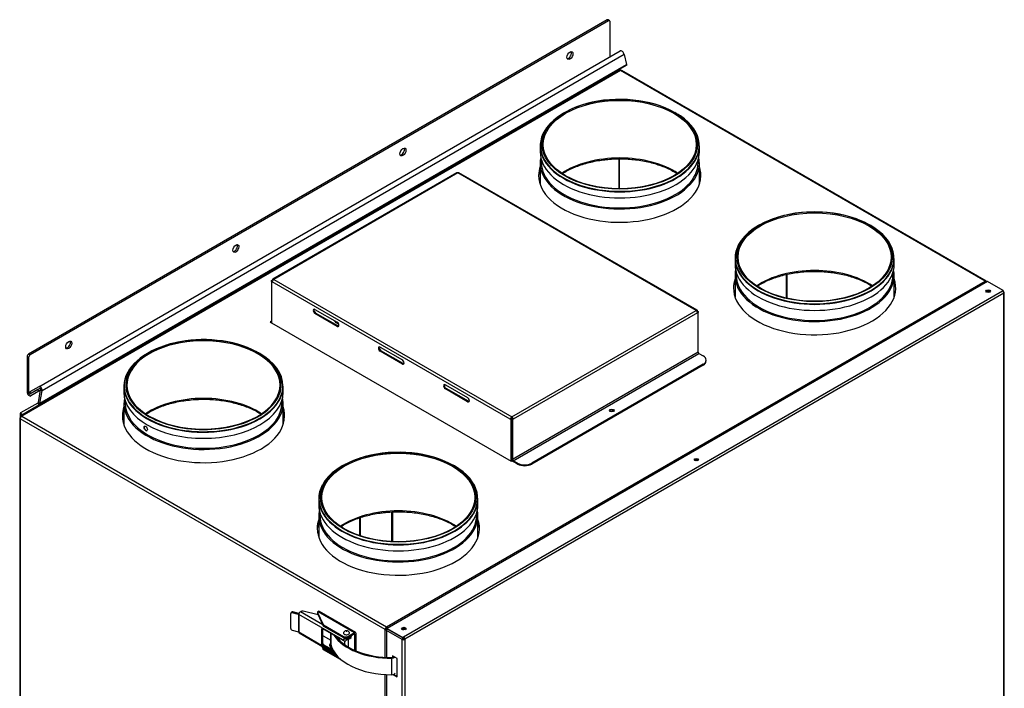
# Model space of a CAD drawing. Header units: millimetres. Extents: x 242 to 3657, y 247 to 3375.
# Tile 5 of 6: x 2686 to 3657, y 715 to 1374. Entities that reach past the tile are written whole.
import ezdxf

# ---------------------------------------------------------------- set-up
doc = ezdxf.new("R2010")
doc.units = ezdxf.units.MM
for name, color, linetype in [('BLASZKA_DO_DRZWI', 7, 'Continuous'), ('BURTA', 7, 'Continuous'), ('Domyślne', 7, 'Continuous'), ('DRZWI_WEWN_V_H', 7, 'Continuous'), ('DRZWI_ZEW_V', 7, 'Continuous'), ('KOLNIERZ_160_PK', 7, 'Continuous'), ('MOC_REKU_SCIANA_', 7, 'Continuous'), ('MOC_REKU_TYŁ_NOW', 7, 'Continuous'), ('OBUDOWA_V', 7, 'Continuous'), ('POKRYWKA_STEROWA', 7, 'Continuous'), ('POLKA_STEROWANIA', 7, 'Continuous'), ('PRZEGRODA_BYPASS', 7, 'Continuous'), ('PRZEGRODA_TYLNA', 7, 'Continuous'), ('SUFIT_CF_PK', 7, 'Continuous'), ('XY-2500_2', 7, 'Continuous'), ('ŁĄCZKA_RASTER_5M', 7, 'Continuous')]:
    doc.layers.add(name, color=color, linetype=linetype)

# ---------------------------------------------------------------- blocks, each defined once
blk = doc.blocks.new('SE5')
at = {"layer": 'BLASZKA_DO_DRZWI', "color": 7, "linetype": 'Continuous'}
for centre, start_param, end_param in [((3353.01, 938.44), 3.870367, 5.373091), ((3353.01, 939.01), 3.755203, 5.179618)]:
    blk.add_ellipse(centre, major_axis=(-3, 0), ratio=0.57735, start_param=start_param, end_param=end_param, dxfattribs=at)
at = {"layer": 'BURTA', "color": 7, "linetype": 'Continuous'}
for p, q in [((2953.24, 773.79), (2953.24, 788.49)), ((2954.07, 789.85), (2953.43, 789.07)), ((2955.23, 790.13), (2954.6, 789.35)), ((2960.89, 787.66), (2954.6, 789.35)), ((2961.3, 788.5), (2955.23, 790.13)), ((2960.89, 787.66), (2960.89, 770.51)), ((2961.13, 787.55), (2961.1, 787.57)), ((2961.1, 787.57), (2961.1, 770.42)), ((3004.44, 762.56), (2961.13, 787.57)), ((2961.13, 787.57), (2961.13, 787.55)), ((2962.71, 790.3), (2963.23, 790.61)), ((2984.8, 777.55), (2962.71, 790.3)), ((2980.23, 787.4), (2965.4, 790.86)), ((2979.69, 789.91), (2979.69, 788.68)), ((2979.74, 789.68), (2985.31, 777.68)), ((2979.74, 789.68), (2979.74, 788.46)), ((2979.74, 788.46), (2985.31, 776.45)), ((2980.12, 790.52), (2980.12, 790.52)), ((2980.12, 790.52), (3016.04, 769.78)), ((3017.16, 769.89), (2981.24, 790.63)), ((2985.31, 776.45), (2985.31, 777.68)), ((2985.7, 777.29), (3005.25, 766)), ((2985.7, 777.29), (2985.7, 776.06)), ((2954.6, 772.2), (2960.89, 770.51)), ((2961.1, 770.42), (2961.13, 770.41)), ((2961.13, 770.41), (2961.13, 770.4)), ((2961.13, 770.4), (2996.53, 749.96)), ((2961.59, 769.37), (2997.5, 748.64)), ((2983.93, 773.33), (2984.64, 773.74)), ((2983.93, 758.3), (2983.93, 773.33)), ((2984.64, 773.74), (3004.44, 762.3)), ((2984.99, 758.92), (2984.99, 773.53)), ((2985.7, 776.06), (3005.25, 764.77)), ((2992.77, 769.04), (2992.77, 758.18)), ((2992.81, 757.91), (2992.81, 769.02)), ((3009.49, 766), (3016.04, 769.78)), ((3009.49, 764.77), (3016.04, 768.56)), ((3016.04, 768.56), (3016.56, 768.26)), ((3016.56, 752.19), (3016.56, 768.26)), ((3017.63, 751.74), (3017.63, 768.87)), ((2983.93, 758.3), (2984.99, 758.92)), ((2984.64, 757.08), (2985.7, 757.69)), ((2984.99, 766.69), (2985.29, 766.62)), ((2985.29, 766.62), (2992.77, 762.3)), ((2995.07, 752.28), (2985.7, 757.69)), ((2991.52, 757.61), (2991.52, 757.16)), ((2999.27, 764.42), (2999.27, 765.29)), ((3004.44, 762.56), (3004.44, 762.3)), ((3005.25, 764.77), (3005.25, 766)), ((3006.22, 761.71), (3006.22, 758.05)), ((3007.71, 761.64), (3007.71, 761.9)), ((3008.56, 763.83), (3007.78, 764.28)), ((3009.49, 766), (3009.49, 764.77)), ((3010.09, 764.39), (3011.64, 765.28)), ((3010.09, 764.39), (3010.09, 763.16)), ((3010.09, 763.16), (3011.64, 764.05)), ((3010.22, 755.43), (3010.22, 763.23)), ((3011.64, 765.28), (3011.64, 764.05)), ((3013.1, 766.09), (3013.1, 766.86)), ((2983.73, 756.59), (2985.31, 753.18)), ((2985.31, 754.41), (2984.5, 756.15)), ((2996.24, 750.38), (2984.64, 757.08)), ((2985.31, 753.18), (2985.31, 754.41)), ((3000.09, 745.71), (2985.7, 754.02)), ((2985.7, 754.02), (2985.7, 752.79)), ((3004.11, 742.16), (2985.7, 752.79)), ((3053.05, 728.18), (3053.05, 744.51))]:
    blk.add_line(p, q, dxfattribs=at)
for centre, major_axis, ratio, start_param, end_param in [((2954.6, 788.12), (1.17, -0.94), 0.739997, 2.109503, 3.680299), ((2955.23, 788.91), (1.17, -0.94), 0.739997, 2.109503, 3.141593), ((2960.58, 787.27), (0.737, 0), 0.57735, 0.785398, 1.134464), ((2962.71, 788.48), (-1.12, -1.94), 0.57735, 3.926991, 5.497787), ((2964.65, 789.79), (2, 0), 0.57735, 1.186824, 2.356194), ((2981.19, 789.91), (1.5, 0), 0.57735, 2.357945, 3.403392), ((2981.19, 788.68), (1.5, 0), 0.57735, 3.141593, 3.403392), ((2980.12, 788.69), (-1.12, -1.94), 0.57735, 3.141593, 3.925817), ((2986.76, 777.9), (-1.5, 0), 0.57735, 0.261799, 0.785398), ((2954.6, 773.43), (-1.17, 0.94), 0.739997, 0.538706, 2.109503), ((2960.58, 770.12), (0.737, 0), 0.57735, 0.785398, 1.134464), ((2962.71, 771.31), (1.12, 1.94), 0.57735, 2.356194, 3.141593), ((2984.64, 772.92), (0.5, -0.866), 0.57735, 2.356194, 3.926991), ((2986.76, 776.68), (-1.5, 0), 0.57735, 0.261799, 0.785398), ((3052.37, 779.27), (60.2, 0), 0.57735, 3.495028, 4.723533), ((3008.22, 769.35), (3, 0), 0.57735, 2.884663, 6.283185), ((3008.22, 769.35), (3, 0), 0.57735, 0, 0.259838), ((3016.04, 767.95), (-1.12, -1.94), 0.57735, 2.356194, 3.926991), ((3016.04, 767.95), (-0.368, -0.638), 0.57735, 2.356194, 3.926991), ((2984.64, 757.89), (0.5, -0.866), 0.57735, 3.926991, 5.497787), ((2985.7, 758.51), (0.5, -0.866), 0.57735, 3.926991, 5.497787), ((2996.02, 757.61), (4.5, 0), 0.57735, 2.377806, 4.143407), ((2996.02, 757.69), (4.4, 0), 0.57735, 2.401842, 4.110478), ((2996.02, 758.18), (3.25, 0), 0.57735, 3.141593, 3.286727), ((3052.37, 762.94), (60.2, 0), 0.57735, 3.286727, 4.723533), ((3052.37, 779.27), (-59, 0), 0.57735, 0.399914, 1.581941), ((3007.27, 763.94), (4, 0), 0.57735, 3.926991, 4.822656), ((3007.37, 767.22), (-3, 0), 0.57735, 0.785398, 2.356194), ((3007.37, 766), (3, 0), 0.57735, 3.926991, 5.497787), ((3007.27, 766.02), (4, 0), 0.57735, 5.041242, 5.497787), ((3007.27, 764.79), (4, 0), 0.57735, 5.041242, 5.497787), ((3008.1, 767.32), (-5, 0), 0.57735, 2.356194, 2.96558), ((3008.1, 766.09), (-5, 0), 0.57735, 2.356194, 3.141593), ((2986.76, 754.63), (-1.5, 0), 0.57735, 0.261799, 0.785398), ((2986.76, 753.41), (-1.5, 0), 0.57735, 0.261799, 0.785398), ((2996.02, 757.16), (4.5, 0), 0.57735, 3.141593, 4.197165), ((3053.01, 746.36), (-2, 0), 0.57735, 1.581941, 2.758486), ((3053.01, 746.36), (-3.2, 0), 0.57735, 1.581941, 2.60341), ((3053.01, 730.03), (-3.2, 0), 0.57735, 1.581941, 3.141593)]:
    blk.add_ellipse(centre, major_axis=major_axis, ratio=ratio, start_param=start_param, end_param=end_param, dxfattribs=at)
blk.add_ellipse((3008.22, 770.98), major_axis=(0.172, 0), ratio=0.57735, dxfattribs=at)
for points, knots in [([(3011.1, 769.8), (3010.95, 770.08), (3010.69, 770.56), (3010.01, 771.14), (3009.18, 771.53), (3008.16, 771.69), (3007.07, 771.5), (3006.13, 770.93), (3005.54, 770.31), (3005.4, 769.9), (3005.36, 769.78)], [0, 0, 0, 0, 0.11752, 0.241312, 0.362618, 0.494937, 0.666895, 0.809129, 0.955058, 1, 1, 1, 1]), ([(3008.56, 763.83), (3008.36, 763.79), (3008.15, 763.74), (3007.74, 763.63), (3007.54, 763.57), (3007.14, 763.45), (3006.95, 763.39), (3006.57, 763.26), (3006.39, 763.2), (3005.87, 763.02), (3005.54, 762.91), (3005.09, 762.76), (3004.95, 762.72), (3004.68, 762.63), (3004.56, 762.59), (3004.44, 762.56)], [0, 0, 0, 0, 0.125, 0.125, 0.25, 0.25, 0.375, 0.375, 0.5, 0.5, 0.75, 0.75, 0.875, 0.875, 1, 1, 1, 1]), ([(3008.56, 762.61), (3008.36, 762.57), (3008.16, 762.48), (3007.91, 762.3), (3007.84, 762.23), (3007.74, 762.07), (3007.71, 761.98), (3007.71, 761.9)], [0, 0, 0, 0, 0.5, 0.5, 0.75, 0.75, 1, 1, 1, 1])]:
    blk.add_open_spline(points, degree=3, knots=knots, dxfattribs=at)
at = {"layer": 'DRZWI_WEWN_V_H', "color": 7, "linetype": 'Continuous'}
for p, q in [((3064.44, 763.26), (3063.84, 763.6)), ((3064.01, 764.65), (3064.41, 764.42)), ((3064.09, 764.04), (3064.93, 763.55)), ((3064.93, 763.55), (3064.09, 764.03)), ((3064.44, 763.26), (3064.93, 763.55)), ((3064.44, 762.93), (3064.44, 763.26)), ((3064.47, 764.39), (3064.93, 764.12)), ((3064.93, 764.12), (3065.03, 764.18)), ((3064.93, 764.12), (3064.93, 763.55)), ((3064.93, 763.55), (3065.14, 763.67)), ((3064.93, 763.01), (3064.93, 763.55))]:
    blk.add_line(p, q, dxfattribs=at)
for centre, major_axis, start_param, end_param in [((3641.08, 1104.76), (2.25, 0), 1.534341, 2.461125), ((3641.08, 1104.19), (2.25, 0), 1.014378, 2.127215), ((3353.29, 938.6), (-2.25, 0), 3.822095, 5.602683), ((3353.29, 938.03), (-2.25, 0), 4.155991, 5.268787), ((3064.79, 772.04), (-2.25, 0), 3.822075, 5.384761), ((3064.79, 771.47), (-2.25, 0), 4.155979, 5.1564)]:
    blk.add_ellipse(centre, major_axis=major_axis, ratio=0.57735, start_param=start_param, end_param=end_param, dxfattribs=at)
at = {"layer": 'DRZWI_ZEW_V', "color": 7, "linetype": 'Continuous'}
for p, q in [((3640.58, 1115.91), (3048.31, 773.96)), ((3656, 1107.01), (3640.58, 1115.91)), ((3064.44, 765.47), (3655.29, 1106.6)), ((3656.5, 1104.52), (3065.64, 763.39)), ((3655.29, 1106.6), (3656, 1107.01)), ((3655.71, 1106.27), (3656, 1106.44)), ((3656.14, 1106.11), (3655.79, 1106.32)), ((3656, 1107.01), (3656, 1106.44)), ((3656.02, 1105.9), (3656.14, 1106.11)), ((3656.36, 1105.25), (3656.5, 1105.33)), ((3656.5, 1103.95), (3656.5, 1104.52)), ((3656.5, 590.21), (3656.5, 1103.95)), ((3656.99, 590.9), (3656.99, 1104.64)), ((3047.82, 771.71), (3047.82, 745.3)), ((3063.23, 762.81), (3047.82, 771.71)), ((3048.31, 773.96), (3048.31, 773.39)), ((3048.31, 773.96), (3063.73, 765.06)), ((3048.31, 773.39), (3063.73, 764.49)), ((3063.73, 763.1), (3063.23, 762.81)), ((3063.23, 249.08), (3063.23, 762.81)), ((3063.94, 763.8), (3063.59, 764)), ((3063.73, 765.06), (3064.44, 765.47)), ((3063.73, 765.06), (3063.73, 764.49)), ((3063.73, 764.49), (3064.44, 764.9)), ((3064.4, 764.34), (3064.4, 764.88)), ((3064.4, 764.34), (3064.78, 764.59)), ((3064.44, 764.9), (3064.44, 765.47)), ((3065.14, 763.67), (3065.14, 763.1)), ((3065.14, 763.1), (3065.64, 762.81)), ((3065.64, 763.39), (3065.64, 762.81)), ((3065.64, 762.81), (3065.64, 249.08)), ((3058.07, 744.08), (3053.48, 746.73)), ((3053.48, 746.73), (3053.48, 745.24)), ((3053.97, 746.44), (3053.97, 745.35)), ((3058.07, 726.11), (3058.07, 744.08)), ((3054.24, 728.32), (3058.07, 726.11)), ((3054.88, 728.53), (3058.07, 726.68)), ((3047.82, 728.28), (3047.82, 292.74))]:
    blk.add_line(p, q, dxfattribs=at)
for centre, radius, start, end in [((3065.77, 762.88), 2.46, 123.97547, 152.88397), ((3065.24, 763.16), 1.45, 125.39003, 154.13115)]:
    blk.add_arc(centre, radius, start, end, dxfattribs=at)
for centre, major_axis in [((3641.08, 1106.4), (-2.25, 0)), ((3353.29, 940.24), (2.25, 0)), ((3064.79, 773.67), (2.25, 0))]:
    blk.add_ellipse(centre, major_axis=major_axis, ratio=0.57735, dxfattribs=at)
for centre, major_axis, start_param, end_param in [((3641.08, 1105.82), (-2.25, 0), 3.363396, 6.061382), ((3640.37, 1104.84), (-2.25, 0), 3.550771, 5.359877), ((3640.37, 1105.41), (2.25, 0), 0.027301, 2.134173), ((3655.29, 1105.21), (-0.85, 1.47), 3.926991, 5.497787), ((3655.29, 1104.64), (0.85, 1.47), 5.497787, 6.283185), ((3655.29, 1104.64), (-1.7, 0), 2.356194, 3.926991), ((3353.29, 939.67), (-2.25, 0), 3.363396, 6.061382), ((3049.02, 772.41), (0.85, 1.47), 1.273616, 2.356194), ((3064.79, 773.1), (2.25, 0), 0.221803, 2.91979), ((3065.5, 773.51), (-2.25, 0), 5.719421, 6.283185), ((3065.5, 773.51), (-2.25, 0), 0, 0.98452), ((3065.5, 772.94), (2.25, 0), 1.357142, 2.918786), ((3064.44, 763.51), (-0.85, -1.47), 4.712389, 5.497787), ((3064.44, 763.51), (1.7, 0), 3.926991, 5.497787), ((3064.44, 763.51), (-0.5, -0.866), 4.712389, 5.497787), ((3064.44, 763.51), (1, 0), 3.926991, 5.497787), ((3064.44, 764.08), (-0.85, 1.47), 3.926991, 5.497787), ((3064.44, 764.08), (-0.5, 0.866), 3.926991, 5.497787)]:
    blk.add_ellipse(centre, major_axis=major_axis, ratio=0.57735, start_param=start_param, end_param=end_param, dxfattribs=at)
at = {"layer": 'KOLNIERZ_160_PK', "color": 7, "linetype": 'Continuous'}
for p, q in [((3223.5, 1282.65), (3222.38, 1282)), ((3333.1, 1282), (3331.98, 1282.65)), ((3199.24, 1249.63), (3199.24, 1243.66)), ((3356.24, 1243.66), (3356.24, 1249.63)), ((3200.46, 1235.7), (3200.46, 1233.07)), ((3355.02, 1233.07), (3355.02, 1235.7)), ((3199.24, 1232.71), (3199.24, 1211.57)), ((3356.24, 1211.57), (3356.24, 1232.71)), ((3415.65, 1171.71), (3414.53, 1171.06)), ((3525.25, 1171.06), (3524.13, 1171.71)), ((3391.39, 1138.69), (3391.39, 1132.73)), ((3548.39, 1132.73), (3548.39, 1138.69)), ((3391.39, 1121.77), (3391.39, 1100.63)), ((3392.61, 1124.76), (3392.61, 1122.14)), ((3547.17, 1122.14), (3547.17, 1124.76)), ((3548.39, 1100.63), (3548.39, 1121.77)), ((2812.96, 1045.62), (2811.83, 1044.97)), ((2922.56, 1044.97), (2921.43, 1045.62)), ((2788.69, 1012.6), (2788.69, 1006.64)), ((2945.69, 1006.64), (2945.69, 1012.6)), ((2788.69, 995.68), (2788.69, 974.54)), ((2789.92, 998.67), (2789.92, 996.05)), ((2944.47, 996.05), (2944.47, 998.67)), ((2945.69, 974.54), (2945.69, 995.68)), ((3005.11, 934.68), (3003.98, 934.03)), ((3114.71, 934.03), (3113.58, 934.68)), ((2980.84, 901.66), (2980.84, 895.7)), ((3137.84, 895.7), (3137.84, 901.66)), ((2980.84, 884.74), (2980.84, 863.6)), ((2982.07, 887.73), (2982.07, 885.11)), ((3136.62, 885.11), (3136.62, 887.73)), ((3137.84, 863.6), (3137.84, 884.74))]:
    blk.add_line(p, q, dxfattribs=at)
for centre, radius, start, end in [((3409.23, 1088.94), 24.71, 136.3894, 139.64612), ((2267.01, -2180.39), 3525.43, 68.67623, 68.68662), ((3521.3, 1088.14), 32.7, 31.52053, 33.69178)]:
    blk.add_arc(centre, radius, start, end, dxfattribs=at)
for centre, major_axis in [((3277.74, 1251.33), (-76.71, 0)), ((3277.74, 1250.93), (-75.49, 0)), ((3469.89, 1140.4), (-76.71, 0)), ((3469.89, 1139.99), (-75.49, 0)), ((3059.34, 903.37), (-76.71, 0)), ((3059.34, 902.96), (-75.49, 0))]:
    blk.add_ellipse(centre, major_axis=major_axis, ratio=0.57735, dxfattribs=at)
for centre, major_axis, ratio, start_param, end_param in [((3277.74, 1251.5), (-76.21, 0), 0.57735, 3.702668, 6.141859), ((3277.74, 1251.5), (-76.19, 0), 0.57735, 3.703184, 6.14199), ((3277.74, 1250.04), (-78.29, 0), 0.57735, 0, 3.926991), ((3277.74, 1250.04), (-78.29, 0), 0.57735, 5.497787, 6.283185), ((3277.74, 1251.5), (-76.19, 0), 0.57735, 3.066873, 3.703184), ((3277.74, 1251.5), (-76.21, 0), 0.57735, 3.066562, 3.702668), ((3277.74, 1249.63), (-78.5, 0), 0.57735, 5.981644, 6.283185), ((3277.74, 1251.5), (-76.21, 0), 0.57735, 6.141859, 6.283185), ((3277.74, 1251.5), (-76.19, 0), 0.57735, 6.14199, 6.283185), ((3277.74, 1249.63), (-78.5, 0), 0.57735, 0, 3.141593), ((3277.74, 1243.66), (-78.5, 0), 0.57735, 0, 3.141593), ((3277.74, 1251.5), (-76.21, 0), 0.57735, 0, 0.098332), ((3277.74, 1251.5), (-76.19, 0), 0.57735, 0, 0.098268), ((3277.74, 1251.5), (-76.21, 0), 0.57735, 0.098332, 3.066562), ((3277.74, 1251.5), (-76.19, 0), 0.57735, 0.098268, 3.066873), ((3277.74, 1232.71), (-78.5, 0), 0.57735, 0, 3.26272), ((3277.74, 1232.71), (-78.5, 0), 0.57735, 6.162058, 6.283185), ((3277.74, 1194.1), (-75.49, 0), 0.57735, 3.851694, 5.573084), ((3277.74, 1233.07), (-77.28, 0), 0.57735, 0, 3.141593), ((3469.89, 1140.56), (-76.21, 0), 0.57735, 3.484084, 6.114715), ((3469.89, 1140.56), (-76.19, 0), 0.57735, 3.484605, 6.11489), ((3469.89, 1139.1), (-78.29, 0), 0.57735, 0, 3.926991), ((3469.89, 1139.1), (-78.29, 0), 0.57735, 5.497787, 6.283185), ((3469.89, 1138.69), (-78.5, 0), 0.57735, 5.981685, 6.283185), ((3469.89, 1140.56), (-76.21, 0), 0.57735, 6.114715, 6.283185), ((3469.89, 1140.56), (-76.19, 0), 0.57735, 6.11489, 6.283185), ((3469.89, 1140.56), (-76.19, 0), 0.57735, 3.051058, 3.484605), ((3469.89, 1140.56), (-76.21, 0), 0.57735, 3.050361, 3.484084), ((3469.89, 1138.69), (-78.5, 0), 0.57735, 0, 3.141593), ((3469.89, 1140.56), (-76.21, 0), 0.57735, 0, 0.075338), ((3469.89, 1140.56), (-76.19, 0), 0.57735, 0, 0.07605), ((3469.89, 1140.56), (-76.21, 0), 0.57735, 0.075338, 3.050361), ((3469.89, 1140.56), (-76.19, 0), 0.57735, 0.07605, 3.051058), ((3469.89, 1132.73), (-78.5, 0), 0.57735, 0, 3.141593), ((3469.89, 1121.77), (-78.5, 0), 0.57735, 0, 3.26272), ((3469.89, 1121.77), (-78.5, 0), 0.57735, 6.162058, 6.283185), ((3469.89, 1083.16), (-75.49, 0), 0.57735, 3.851694, 5.573084), ((3469.89, 1122.14), (-77.28, 0), 0.57735, 0, 3.141593), ((3468.43, 1086.34), (-83.78, 3.4), 0.521362, -0.38105, -0.355086), ((3471.16, 1086.6), (83.78, -2.58), 0.637014, 0.393619, 0.415962), ((2867.19, 1013.9), (75.49, 0), 0.57735, 0, 4.087257), ((2867.19, 1014.31), (76.71, 0), 0.57735, 0, 3.335675), ((2867.19, 1014.47), (76.21, 0), 0.57735, 0.245708, 2.903878), ((2867.19, 1014.47), (76.19, 0), 0.57735, 0.245935, 2.904355), ((2867.19, 1013.01), (78.29, 0), 0.57735, 2.356194, 3.449876), ((2867.19, 1013.01), (78.29, 0), 0.57735, 0, 0.785398), ((2867.19, 1012.6), (78.5, 0), 0.57735, 2.839727, 6.283185), ((2867.19, 1014.47), (76.21, 0), 0.57735, 2.903878, 3.158834), ((2867.19, 1014.47), (76.19, 0), 0.57735, 2.904355, 3.159032), ((2867.19, 1014.47), (76.19, 0), 0.57735, 0, 0.245935), ((2867.19, 1014.47), (76.21, 0), 0.57735, 0, 0.245708), ((2867.19, 1014.47), (76.21, 0), 0.57735, 3.158834, 6.260461), ((2867.19, 1014.47), (76.19, 0), 0.57735, 3.159032, 6.260409), ((2867.19, 1013.9), (75.49, 0), 0.57735, 5.502371, 6.283185), ((2867.19, 1014.31), (76.71, 0), 0.57735, 6.079999, 6.283185), ((2867.19, 1014.47), (76.19, 0), 0.57735, 6.260409, 6.283185), ((2867.19, 1014.47), (76.21, 0), 0.57735, 6.260461, 6.283185), ((2867.19, 1013.01), (78.29, 0), 0.57735, 6.062715, 6.283185), ((2867.19, 995.68), (78.5, 0), 0.57735, 3.020465, 6.283185), ((2867.19, 1006.64), (78.5, 0), 0.57735, 3.141593, 6.283185), ((2867.19, 1014.31), (76.71, 0), 0.57735, 3.335675, 3.552331), ((2867.19, 957.07), (75.49, 0), 0.57735, 0.710102, 2.431491), ((2867.19, 1014.31), (76.71, 0), 0.57735, 5.852576, 6.079999), ((2867.19, 1013.01), (78.29, 0), 0.57735, -0.289585, -0.220471), ((2867.19, 995.68), (78.5, 0), 0.57735, 0, 0.121128), ((2867.19, 996.05), (77.28, 0), 0.57735, 3.141593, 6.283185), ((2867.19, 1013.01), (78.29, 0), 0.57735, 3.449876, 3.537021), ((2867.19, 1013.01), (78.29, 0), 0.57735, 3.537021, 3.99214), ((2867.19, 1014.31), (76.71, 0), 0.57735, 3.552331, 4.054439), ((2867.19, 1013.01), (78.29, 0), 0.57735, 4.12147, 5.993601), ((2867.19, 1014.31), (76.71, 0), 0.57735, 4.112931, 5.852576), ((2810.37, 971.13), (1.15, -2.22), 0.544448, 3.141593, 6.283185), ((2867.19, 1013.01), (78.29, 0), 0.57735, 3.99214, 4.12147), ((2867.19, 1014.31), (76.71, 0), 0.57735, 4.054439, 4.112931), ((3059.34, 903.54), (-76.21, 0), 0.57735, 3.702668, 6.141859), ((3059.34, 903.54), (-76.19, 0), 0.57735, 3.703184, 6.14199), ((3059.34, 902.07), (-78.29, 0), 0.57735, 0, 3.926991), ((3059.34, 902.07), (-78.29, 0), 0.57735, 5.497787, 6.283185), ((3059.34, 903.54), (-76.19, 0), 0.57735, 3.066873, 3.703184), ((3059.34, 903.54), (-76.21, 0), 0.57735, 3.066562, 3.702668), ((3059.34, 901.66), (-78.5, 0), 0.57735, 5.981692, 6.283185), ((3059.34, 903.54), (-76.21, 0), 0.57735, 6.141859, 6.283185), ((3059.34, 903.54), (-76.21, 0), 0.57735, 0, 0.098332), ((3059.34, 903.54), (-76.19, 0), 0.57735, 6.14199, 6.283185), ((3059.34, 903.54), (-76.19, 0), 0.57735, 0, 0.098268), ((3059.34, 901.66), (-78.5, 0), 0.57735, 0, 3.141593), ((3059.34, 895.7), (-78.5, 0), 0.57735, 0, 3.141593), ((3059.34, 903.54), (-76.21, 0), 0.57735, 0.098332, 3.066562), ((3059.34, 903.54), (-76.19, 0), 0.57735, 0.098268, 3.066873), ((3059.34, 884.74), (-78.5, 0), 0.57735, 0, 3.26272), ((3059.34, 884.74), (-78.5, 0), 0.57735, 6.162058, 6.283185), ((3059.34, 885.11), (-77.28, 0), 0.57735, 0, 3.141593), ((3059.34, 846.14), (-75.49, 0), 0.57735, 3.851694, 5.573084)]:
    blk.add_ellipse(centre, major_axis=major_axis, ratio=ratio, start_param=start_param, end_param=end_param, dxfattribs=at)
for points, knots in [([(3221.13, 1222.29), (3221.53, 1222.55), (3223.58, 1223.84), (3227.5, 1226.02), (3233.21, 1228.64), (3239.34, 1230.93), (3245.85, 1232.88), (3252.6, 1234.46), (3258.22, 1235.41), (3261.21, 1235.8), (3262.08, 1235.91)], [0.4312465, 0.4312465, 0.4312465, 0.4312465, 0.4528743, 0.5392114, 0.6255517, 0.7119274, 0.7983515, 0.884825, 0.9713421, 1, 1, 1, 1]), ([(3262.08, 1235.91), (3263.46, 1236.06), (3266.88, 1236.44), (3273.19, 1236.83), (3280.49, 1236.88), (3287.83, 1236.53), (3295.06, 1235.76), (3302.13, 1234.6), (3308.96, 1233.06), (3315.49, 1231.15), (3321.66, 1228.89), (3327.42, 1226.3), (3331.52, 1224.06), (3333.71, 1222.7), (3334.24, 1222.36)], [0, 0, 0, 0, 0.0333954, 0.0970736, 0.1607768, 0.2244813, 0.2881753, 0.3518496, 0.4154949, 0.4791029, 0.5426658, 0.6061785, 0.6696404, 0.690678, 0.690678, 0.690678, 0.690678]), ([(3413.35, 1111.4), (3414.57, 1112.18), (3417.52, 1113.94), (3422.55, 1116.48), (3428.48, 1118.93), (3434.81, 1121.05), (3441.48, 1122.81), (3448.41, 1124.19), (3455.55, 1125.19), (3462.83, 1125.78), (3470.19, 1125.97), (3477.48, 1125.76), (3483.29, 1125.26), (3486.27, 1124.88), (3487.14, 1124.76)], [0.3085884, 0.3085884, 0.3085884, 0.3085884, 0.3555668, 0.4178302, 0.4801097, 0.5424211, 0.6047685, 0.6671498, 0.7295594, 0.79199, 0.8544332, 0.9168805, 0.9793217, 1, 1, 1, 1]), ([(3487.14, 1124.76), (3488.51, 1124.57), (3491.89, 1124.08), (3497.89, 1122.91), (3504.53, 1121.18), (3510.89, 1119.08), (3516.85, 1116.65), (3522.02, 1114.08), (3525.09, 1112.26), (3526.4, 1111.42)], [0, 0, 0, 0, 0.0465245, 0.1352008, 0.2238562, 0.3124538, 0.4009842, 0.4894431, 0.5615725, 0.5615725, 0.5615725, 0.5615725]), ([(2810.68, 985.33), (2811.17, 985.64), (2813.31, 986.97), (2817.36, 989.2), (2823.1, 991.79), (2829.26, 994.06), (2835.78, 995.98), (2842.6, 997.54), (2849.66, 998.71), (2856.89, 999.48), (2864.21, 999.85), (2871.56, 999.81), (2878.88, 999.36), (2886.08, 998.51), (2893.1, 997.27), (2899.87, 995.65), (2906.33, 993.66), (2912.41, 991.32), (2918.07, 988.67), (2921.74, 986.58), (2923.57, 985.41), (2923.78, 985.28)], [0.1799392, 0.1799392, 0.1799392, 0.1799392, 0.1912283, 0.2284492, 0.2656724, 0.3029115, 0.3401717, 0.377453, 0.4147529, 0.4520674, 0.4893916, 0.5267207, 0.5640491, 0.6013701, 0.6386782, 0.6759684, 0.7132355, 0.7504755, 0.7876857, 0.8248666, 0.8297411, 0.8297411, 0.8297411, 0.8297411]), ([(2811.9, 969.99), (2811.9, 970.53), (2811.71, 971.17), (2811.07, 972.31), (2810.63, 972.8), (2809.74, 973.36), (2809.31, 973.42), (2808.7, 973.06), (2808.53, 972.65), (2808.53, 971.59), (2808.7, 970.93), (2809.31, 969.78), (2809.74, 969.28), (2810.63, 968.72), (2811.07, 968.66), (2811.71, 969.03), (2811.9, 969.45), (2811.9, 969.99)], [0, 0, 0, 0, 0.125, 0.125, 0.25, 0.25, 0.375, 0.375, 0.5, 0.5, 0.625, 0.625, 0.75, 0.75, 0.875, 0.875, 1, 1, 1, 1]), ([(3002.73, 874.32), (3003.14, 874.58), (3005.18, 875.87), (3009.1, 878.05), (3014.81, 880.67), (3020.94, 882.97), (3027.45, 884.92), (3034.2, 886.49), (3039.83, 887.45), (3042.81, 887.83), (3043.68, 887.94)], [0.4312465, 0.4312465, 0.4312465, 0.4312465, 0.4528743, 0.5392114, 0.6255517, 0.7119274, 0.7983515, 0.884825, 0.9713421, 1, 1, 1, 1]), ([(3043.68, 887.94), (3045.07, 888.1), (3048.49, 888.47), (3054.8, 888.87), (3062.1, 888.91), (3069.44, 888.56), (3076.67, 887.8), (3083.73, 886.64), (3090.57, 885.09), (3097.1, 883.18), (3103.27, 880.92), (3109.02, 878.34), (3113.12, 876.09), (3115.31, 874.74), (3115.85, 874.39)], [0, 0, 0, 0, 0.0333954, 0.0970736, 0.1607768, 0.2244813, 0.2881753, 0.3518496, 0.4154949, 0.4791029, 0.5426658, 0.6061785, 0.6696404, 0.690678, 0.690678, 0.690678, 0.690678])]:
    blk.add_open_spline(points, degree=3, knots=knots, dxfattribs=at)
at = {"layer": 'MOC_REKU_SCIANA_', "color": 7, "linetype": 'Continuous'}
for p, q in [((3265.36, 1373.76), (2694.72, 1044.3)), ((3266.77, 1372.94), (2696.14, 1043.49)), ((3266.77, 1372.94), (3265.36, 1373.76)), ((3267.77, 1373.04), (3266.36, 1373.86)), ((3268.19, 1337.55), (3268.19, 1372.13)), ((2693.31, 1041.85), (2693.31, 1006.94)), ((2694.72, 1041.04), (2693.31, 1041.85)), ((2694.72, 1044.3), (2696.14, 1043.49)), ((2694.72, 1041.04), (2694.72, 1006.13)), ((2695.96, 1006.84), (2694.72, 1006.13)), ((2703.81, 1009.4), (2695.93, 1004.85)), ((2704.81, 1007.67), (2696.93, 1003.12)), ((2704.81, 1007.67), (2703.81, 1009.4)), ((2706.5, 1008.64), (2704.81, 1007.67))]:
    blk.add_line(p, q, dxfattribs=at)
for centre, major_axis, start_param, end_param in [((3265.36, 1372.13), (-1, -1.73), 3.141593, 3.926991), ((3266.77, 1371.31), (-1, -1.73), 2.356194, 3.926991), ((3227.18, 1339.47), (2.13, 3.68), 3.480817, 5.943961), ((3062.42, 1244.35), (2.12, 3.68), 3.480817, 5.943961), ((2897.66, 1149.22), (2.12, 3.68), 3.480817, 5.943961), ((2732.91, 1054.1), (2.12, 3.68), 3.480817, 5.943961), ((2694.72, 1042.67), (-1, -1.73), 3.926991, 5.497787), ((2696.14, 1041.85), (1, 1.73), 0.785398, 2.356194), ((2695.43, 1005.72), (-1.5, 2.6), 0.785398, 3.141593), ((2695.43, 1005.72), (-0.5, 0.866), 0.785398, 3.141593)]:
    blk.add_ellipse(centre, major_axis=major_axis, ratio=0.57735, start_param=start_param, end_param=end_param, dxfattribs=at)
for centre, major_axis in [((3228.59, 1338.65), (2.12, 3.68)), ((3063.83, 1243.53), (2.12, 3.68)), ((2899.08, 1148.41), (2.13, 3.68)), ((2734.32, 1053.29), (2.13, 3.68))]:
    blk.add_ellipse(centre, major_axis=major_axis, ratio=0.57735, dxfattribs=at)
at = {"layer": 'MOC_REKU_TYŁ_NOW', "color": 7, "linetype": 'Continuous'}
for p, q in [((2704.69, 1012.22), (3278.15, 1343.31)), ((3282.1, 1339.67), (2707.98, 1008.21)), ((3282.1, 1339.67), (3284.36, 1329.94)), ((2687.65, 984.08), (3275.26, 1323.34)), ((3283.96, 1328.7), (2704.88, 994.37)), ((2705.72, 995.87), (3284.36, 1329.94)), ((3275.26, 1322.89), (3275.26, 1323.34)), ((2704.69, 1012.22), (2695.81, 1007.09)), ((2705.69, 1010.49), (2696.81, 1005.36)), ((2706.46, 1010.22), (2707, 1011.41)), ((2696.81, 1005.36), (2695.81, 1007.09)), ((2704.31, 996.68), (2706.57, 1009.02)), ((2705.72, 995.87), (2707.98, 1008.21)), ((2706.57, 1009.02), (2707.98, 1008.21)), ((2703.88, 996.1), (2686.86, 986.27)), ((2687.86, 984.54), (2704.88, 994.37)), ((2703.88, 996.1), (2704.88, 994.37)), ((2704.31, 996.68), (2705.72, 995.87)), ((2686.24, 984.9), (2686.24, 981.47)), ((2686.86, 986.27), (2687.86, 984.54)), ((2687.65, 984.08), (2687.65, 983.64))]:
    blk.add_line(p, q, dxfattribs=at)
for centre, radius, start, end in [((3277.38, 1338.83), 4.79, 10.10462, 49.96991), ((2704.78, 1009.46), 1.84, 346.22845, 24.24195), ((2703.17, 1008.49), 4.82, 356.66832, 37.38974), ((2703.38, 996.91), 0.958, 301.78885, 346.07401), ((2703.84, 995.93), 1.88, 303.58542, 357.93019)]:
    blk.add_arc(centre, radius, start, end, dxfattribs=at)
for centre, major_axis, start_param, end_param in [((3279.65, 1340.71), (-1.5, 2.6), 5.105088, 6.283185), ((3275.97, 1322.93), (0.5, -0.866), 3.141593, 3.926991), ((2706.19, 1009.62), (1.5, -2.6), 1.963495, 3.141593), ((2706.19, 1009.62), (0.5, -0.866), 1.963495, 3.141593), ((2688.36, 983.67), (-1.5, 2.6), 0, 0.785398), ((2688.36, 983.67), (-0.5, 0.866), 0, 0.785398)]:
    blk.add_ellipse(centre, major_axis=major_axis, ratio=0.57735, start_param=start_param, end_param=end_param, dxfattribs=at)
blk.add_open_spline([(3284.36, 1329.94), (3284.38, 1329.79), (3284.38, 1329.65), (3284.37, 1329.39), (3284.34, 1329.27), (3284.27, 1329.06), (3284.23, 1328.96), (3284.11, 1328.81), (3284.04, 1328.74), (3283.96, 1328.7)], degree=3, knots=[0, 0, 0, 0, 0.25, 0.25, 0.5, 0.5, 0.75, 0.75, 1, 1, 1, 1], dxfattribs=at)
at = {"layer": 'OBUDOWA_V', "color": 7, "linetype": 'Continuous'}
for p, q in [((3277.34, 1324.09), (2686.9, 983.2)), ((3278.34, 1323.99), (2687.9, 983.11)), ((3638.25, 1116.19), (3278.34, 1323.99)), ((3639.25, 1116.29), (3279.34, 1324.09)), ((3047.82, 775.31), (3638.25, 1116.19)), ((2934.33, 1076.8), (2932.91, 1075.98)), ((2932.91, 1075.98), (2934.33, 1075.17)), ((2934.33, 1075.98), (2933.62, 1075.57)), ((2686.64, 981.47), (2685.9, 981.47)), ((2685.9, 981.47), (2685.9, 467.08)), ((2687.27, 982.57), (2686.9, 983.2)), ((2687.9, 983.11), (3047.82, 775.31)), ((3267.91, 988.67), (3268.7, 989.12)), ((3269.05, 989.22), (3271.59, 988.83)), ((2686.49, 980.66), (2686.49, 466.26)), ((3046.4, 772.86), (2686.49, 980.66)), ((3047.11, 773.27), (3046.4, 772.86)), ((3046.4, 745.38), (3046.4, 772.86)), ((3047.82, 774.49), (3047.82, 775.31)), ((3047.82, 773.1), (3047.82, 772.52)), ((3046.4, 292.82), (3046.4, 728.35))]:
    blk.add_line(p, q, dxfattribs=at)
blk.add_arc((3057.41, 782.32), 13.31, 223.89887, 226.22678, dxfattribs=at)
for centre, major_axis, start_param, end_param in [((3278.34, 1322.36), (1, -1.73), 2.356194, 3.141593), ((3278.34, 1322.36), (-1, -1.73), 3.141593, 3.926991), ((3277.74, 1220.47), (-80, 0), 0, 3.335546), ((3277.74, 1220.47), (-80, 0), 6.089232, 6.283185), ((3277.74, 1219.66), (-80, 0), 6.089232, 6.274346), ((3277.74, 1219.66), (-80, 0), 3.150432, 3.335546), ((3469.89, 1109.54), (-80, 0), 0, 3.335546), ((3469.89, 1109.54), (-80, 0), 6.089232, 6.283185), ((3469.89, 1108.72), (-80, 0), 6.089232, 6.274346), ((3469.89, 1108.72), (-80, 0), 3.150432, 3.335546), ((3638.25, 1114.56), (-1, -1.73), 2.356194, 3.926991), ((3638.25, 1114.56), (-1, 1.73), 4.712389, 5.497787), ((2867.19, 983.45), (-80, 0), 0, 3.335546), ((2867.19, 983.45), (-80, 0), 6.089232, 6.283185), ((2867.19, 982.63), (-80, 0), 6.089232, 6.274346), ((2867.19, 982.63), (-80, 0), 3.150432, 3.335546), ((2687.9, 981.47), (-2, 0), 0, 0.785398), ((2687.9, 981.47), (-1, -1.73), 3.926991, 5.497787), ((2687.9, 981.47), (-1, 1.73), 5.497787, 6.283185), ((3173.68, 981.47), (-2.3, 0), 6.226964, 6.283185), ((3173.68, 981.47), (-2.3, 0), 0, 0.683158), ((3173.68, 980.65), (-2.3, 0), -0.474067, -0.312499), ((3059.34, 872.51), (-80, 0), 0, 3.335546), ((3059.34, 872.51), (-80, 0), 6.089232, 6.283185), ((3059.34, 871.69), (-80, 0), 6.089232, 6.274346), ((3059.34, 871.69), (-80, 0), 3.150432, 3.335546), ((3047.82, 773.67), (1, 1.73), 0.785398, 2.356194), ((3047.82, 773.67), (-2, 0), 0.785398, 1.570796), ((3047.82, 773.67), (0.5, 0.866), 0.785398, 2.356194), ((3047.82, 773.67), (-1, 0), 0.785398, 1.570796), ((3047.82, 773.67), (-1, 1.73), 4.712389, 5.497787), ((3047.82, 773.67), (-0.5, 0.866), 4.712389, 5.497787)]:
    blk.add_ellipse(centre, major_axis=major_axis, ratio=0.57735, start_param=start_param, end_param=end_param, dxfattribs=at)
for points, knots in [([(2686.16, 981.48), (2686.12, 981.49), (2686.08, 981.49), (2685.95, 981.49), (2685.9, 981.48), (2685.9, 981.47)], [0.3435061, 0.3435061, 0.3435061, 0.3435061, 0.5, 0.5, 1, 1, 1, 1]), ([(2686.9, 983.2), (2686.89, 983.2), (2686.91, 983.15), (2686.98, 983.04), (2687, 983.01), (2687.02, 982.97)], [0, 0, 0, 0, 0.5, 0.5, 0.6564939, 0.6564939, 0.6564939, 0.6564939])]:
    blk.add_open_spline(points, degree=3, knots=knots, dxfattribs=at)
at = {"layer": 'POKRYWKA_STEROWA', "color": 7, "linetype": 'Continuous'}
for p, q in [((3117.17, 1223.05), (2935.45, 1118.13)), ((3118.17, 1222.95), (2936.45, 1118.03)), ((3352.93, 1087.41), (3118.17, 1222.95)), ((3353.93, 1087.51), (3119.17, 1223.05)), ((2934.33, 1116.81), (2935.03, 1117.21)), ((2934.33, 1116.81), (2935.04, 1116.4)), ((2934.33, 1115.99), (2934.33, 1116.81)), ((2935.03, 1117.21), (2935.45, 1116.97)), ((2936.45, 1118.03), (3171.21, 982.49)), ((2934.33, 1115.99), (2935.04, 1116.4)), ((2935.03, 1115.58), (2934.33, 1115.99)), ((2934.33, 1115.99), (2934.33, 1075.16)), ((3169.79, 980.04), (2935.03, 1115.58)), ((2935.04, 1116.4), (2935.22, 1116.51)), ((2935.16, 1116.33), (2935.04, 1116.4)), ((2935.04, 1116.4), (2935.04, 1116.4)), ((2977.11, 1088.43), (2999.03, 1075.78)), ((2977.81, 1084.76), (2977.11, 1084.35)), ((2999.03, 1071.69), (2977.11, 1084.35)), ((2999.73, 1072.1), (2977.81, 1084.76)), ((3171.21, 982.49), (3352.93, 1087.41)), ((3354.35, 1084.96), (3172.62, 980.04)), ((3353.93, 1086.36), (3354.35, 1086.6)), ((3354.16, 1085.89), (3354.35, 1085.78)), ((3354.35, 1085.78), (3354.22, 1085.71)), ((3354.35, 1086.6), (3355.05, 1086.19)), ((3355.05, 1086.19), (3354.35, 1085.78)), ((3354.35, 1085.78), (3354.35, 1085.78)), ((3355.05, 1085.37), (3354.35, 1085.78)), ((3355.05, 1085.37), (3354.35, 1084.96)), ((3355.05, 1086.19), (3355.05, 1085.37)), ((3355.05, 1046.18), (3355.05, 1085.37)), ((2934.33, 1075.98), (2933.62, 1075.57)), ((2934.33, 1075.16), (3170.5, 938.81)), ((2999.73, 1072.1), (2999.03, 1071.69)), ((3041.45, 1051.28), (3063.37, 1038.63)), ((3042.16, 1047.61), (3041.45, 1047.2)), ((3063.37, 1034.54), (3041.45, 1047.2)), ((3064.08, 1034.95), (3042.16, 1047.61)), ((3355.05, 1046.18), (3171.92, 940.44)), ((3172.62, 939.22), (3355.76, 1044.95)), ((3355.76, 1044.95), (3360, 1042.5)), ((3064.08, 1034.95), (3063.37, 1034.54)), ((3360, 1034.34), (3191.01, 936.77)), ((3360, 1033.52), (3191.01, 935.95)), ((3360, 1033.52), (3360, 1034.34)), ((3362.93, 1037.6), (3362.93, 1038.42)), ((3105.8, 1014.13), (3127.72, 1001.48)), ((3106.51, 1010.46), (3105.8, 1010.05)), ((3127.72, 997.39), (3105.8, 1010.05)), ((3128.43, 997.8), (3106.51, 1010.46)), ((3128.43, 997.8), (3127.72, 997.39)), ((3171.21, 981.68), (3171.21, 982.49)), ((3170.5, 980.45), (3169.79, 980.04)), ((3170.5, 979.64), (3169.79, 980.04)), ((3171.21, 980.04), (3170.5, 980.45)), ((3170.5, 979.64), (3171.21, 980.04)), ((3170.5, 938.81), (3170.5, 979.64)), ((3171.91, 980.45), (3171.21, 980.04)), ((3171.92, 979.64), (3171.21, 980.04)), ((3171.21, 980.04), (3171.21, 940.85)), ((3171.21, 939.22), (3171.21, 980.04)), ((3172.62, 980.04), (3171.91, 980.45)), ((3172.62, 980.04), (3171.92, 979.64)), ((3171.92, 979.64), (3171.92, 940.44)), ((3170.5, 938.81), (3171.21, 939.22)), ((3176.87, 936.77), (3172.62, 939.22)), ((3176.87, 935.95), (3172.62, 938.4)), ((3176.87, 935.95), (3176.87, 936.77)), ((3191.01, 936.77), (3191.01, 935.95))]:
    blk.add_line(p, q, dxfattribs=at)
for centre, major_axis, start_param, end_param in [((3118.17, 1221.32), (1, -1.73), 2.356194, 3.141593), ((3118.17, 1221.32), (-1, -1.73), 3.141593, 3.926991), ((2936.45, 1116.4), (1, -1.73), 2.356194, 3.926991), ((2936.45, 1116.4), (-1, -1.73), 3.926991, 5.497787), ((2977.11, 1086.39), (1.25, -2.17), 2.356194, 5.497787), ((2977.81, 1086.8), (1.25, -2.17), 3.428349, 5.497787), ((3352.93, 1085.78), (-1, -1.73), 2.356194, 3.926991), ((3352.93, 1085.78), (1, -1.73), 0.785398, 2.356194), ((2933.62, 1076.39), (-0.5, 0.866), 2.356194, 3.926991), ((2999.03, 1073.74), (-1.25, 2.17), 2.356194, 5.497787), ((2999.73, 1074.14), (-1.25, 2.17), 2.356194, 2.854836), ((3041.45, 1049.24), (1.25, -2.17), 2.356194, 5.497787), ((3042.16, 1049.65), (1.25, -2.17), 3.428349, 5.497787), ((3355.76, 1045.77), (0.5, -0.866), 3.926991, 5.497787), ((3352.93, 1038.42), (-10, 0), 2.356194, 3.926991), ((3063.37, 1036.58), (-1.25, 2.17), 2.356194, 5.497787), ((3064.08, 1036.99), (-1.25, 2.17), 2.356194, 2.854836), ((3352.93, 1037.6), (-10, 0), 2.356194, 3.141593), ((3105.8, 1012.09), (1.25, -2.17), 2.356194, 5.497787), ((3106.51, 1012.5), (1.25, -2.17), 3.428349, 5.497787), ((3127.72, 999.43), (-1.25, 2.17), 2.356194, 5.497787), ((3128.43, 999.84), (-1.25, 2.17), 2.356194, 2.854836), ((3171.21, 980.86), (-1, -1.73), 3.926991, 5.497787), ((3171.21, 980.86), (-0.5, -0.866), 3.926991, 5.497787), ((3171.21, 980.86), (-1, 1.73), 3.926991, 5.497787), ((3171.21, 980.86), (-0.5, 0.866), 3.926991, 5.497787), ((3269.85, 988), (2.25, 0), 0.319687, 2.821905), ((3172.62, 940.03), (-1, 1.73), 0.785398, 2.356194), ((3172.62, 940.03), (-0.5, 0.866), 0.785398, 2.356194), ((3183.94, 940.85), (-10, 0), 0.785398, 2.356194), ((3183.94, 940.03), (10, 0), 3.926991, 5.497787)]:
    blk.add_ellipse(centre, major_axis=major_axis, ratio=0.57735, start_param=start_param, end_param=end_param, dxfattribs=at)
blk.add_ellipse((3269.85, 988.82), major_axis=(-2.25, 0), ratio=0.57735, dxfattribs=at)
at = {"layer": 'POLKA_STEROWANIA', "color": 7, "linetype": 'Continuous'}
for p, q in [((3442.17, 1099.45), (3442.17, 1122.88)), ((3442.7, 1099.33), (3442.7, 1122.98))]:
    blk.add_line(p, q, dxfattribs=at)
at = {"layer": 'PRZEGRODA_BYPASS', "color": 7, "linetype": 'Continuous'}
for p, q in [((3052.63, 888.66), (3052.63, 859.55)), ((3054.04, 859.49), (3054.04, 888.75)), ((3021.51, 865.25), (3021.51, 883.06)), ((3022.08, 865.06), (3022.08, 883.23))]:
    blk.add_line(p, q, dxfattribs=at)
at = {"layer": 'PRZEGRODA_TYLNA', "color": 7, "linetype": 'Continuous'}
for p, q in [((3277.13, 1207.35), (3277.13, 1236.79)), ((3277.63, 1207.35), (3277.63, 1236.79))]:
    blk.add_line(p, q, dxfattribs=at)
at = {"layer": 'SUFIT_CF_PK', "color": 7, "linetype": 'Continuous'}
for p, q in [((3356.6, 1215.9), (3356.6, 1216.56)), ((2946.05, 978.87), (2946.05, 979.53)), ((3138.2, 867.94), (3138.2, 868.59))]:
    blk.add_line(p, q, dxfattribs=at)
for centre, major_axis, start_param, end_param in [((3277.74, 1195), (-87.25, 0), -0.451683, -0.422822), ((3277.74, 1194.35), (-87.25, 0), -0.451683, -0.425616), ((3355.69, 1216.31), (1, 0), 0.442172, 0.994212), ((3355.69, 1215.66), (1, 0), 0.442172, 0.994212), ((3277.74, 1195), (87.25, 0), 0.422822, 0.442172), ((3277.74, 1194.35), (87.25, 0), 0.425615, 0.442172), ((2867.19, 957.97), (-87.25, 0), -0.451683, -0.422822), ((2867.19, 957.32), (-87.25, 0), -0.451683, -0.425616), ((2945.15, 979.28), (1, 0), 0.442172, 0.994212), ((2945.15, 978.63), (1, 0), 0.442172, 0.994212), ((2867.19, 957.97), (87.25, 0), 0.422822, 0.442172), ((2867.19, 957.32), (87.25, 0), 0.425615, 0.442172), ((3059.34, 847.03), (-87.25, 0), -0.451683, -0.422822), ((3059.34, 846.38), (-87.25, 0), -0.451683, -0.425616), ((3137.3, 868.34), (1, 0), 0.442172, 0.994221), ((3137.3, 867.69), (1, 0), 0.442172, 0.994221), ((3059.34, 847.03), (87.25, 0), 0.422822, 0.442172), ((3059.34, 846.38), (87.25, 0), 0.425616, 0.442172)]:
    blk.add_ellipse(centre, major_axis=major_axis, ratio=0.57735, start_param=start_param, end_param=end_param, dxfattribs=at)
at = {"layer": 'XY-2500_2', "color": 7, "linetype": 'Continuous'}
for p, q in [((2997.35, 1075.92), (2997.15, 1075.8)), ((2997.15, 1075.8), (3000.58, 1073.82)), ((2997.15, 1075.72), (2997.15, 1075.8)), ((2997.15, 1075.72), (3000.61, 1073.72))]:
    blk.add_line(p, q, dxfattribs=at)
at = {"layer": 'ŁĄCZKA_RASTER_5M', "color": 7, "linetype": 'Continuous'}
for p, q in [((2997.15, 1076.04), (2997.15, 1076.86)), ((3000.44, 1074.14), (2997.15, 1076.04))]:
    blk.add_line(p, q, dxfattribs=at)

msp = doc.modelspace()

# ---------------------------------------------------------------- block references
at = {"layer": 'Domyślne'}
msp.add_blockref('SE5', (0, 0), dxfattribs=at)

doc.saveas('drawing.dxf')
